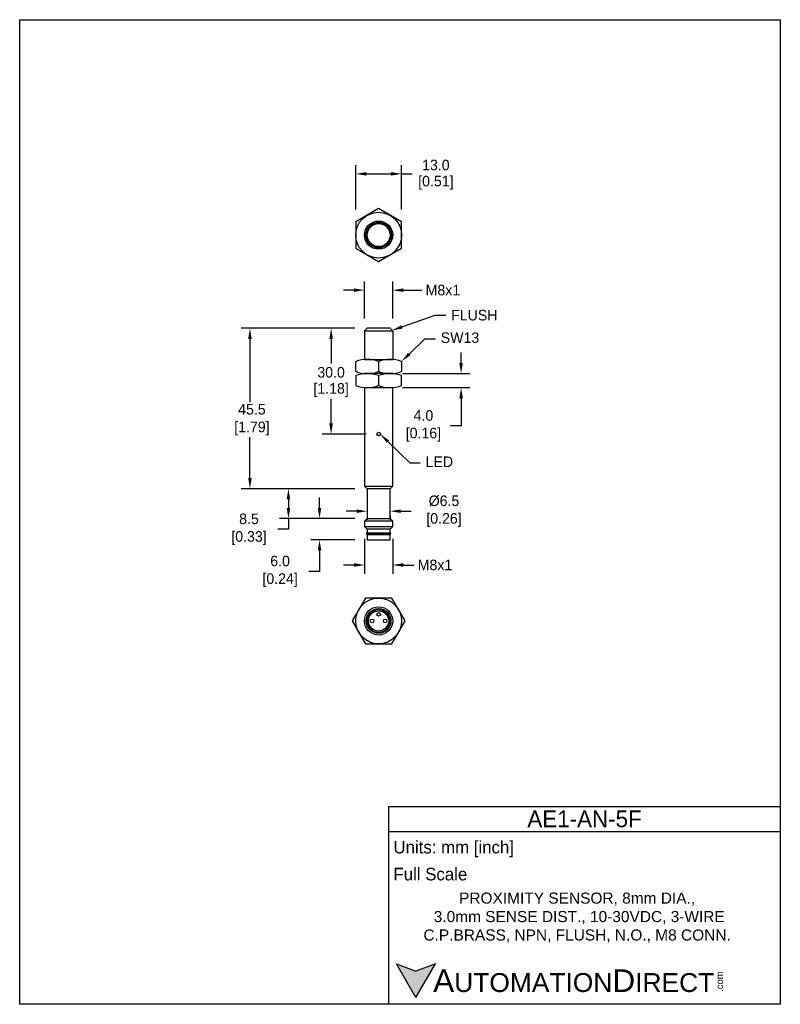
# Model space of a CAD drawing. Header units: inches. Extents: x 0 to 216, y 0 to 279.
import ezdxf
from ezdxf import colors
from ezdxf.entities.mleader import LeaderData, LeaderLine
from ezdxf.math import Vec2, Vec3

# ---------------------------------------------------------------- set-up
doc = ezdxf.new("R2010")
doc.units = ezdxf.units.IN
doc.header["$LTSCALE"] = 10
doc.header["$MEASUREMENT"] = 0
doc.layers.add('DIM', color=140, linetype='Continuous')
doc.layers.add('Text', color=140, linetype='Continuous')
doc.styles.add('\\M+2ABAC\\M+2A6A11', font='txt')
doc.dimstyles.get("Standard").update_dxf_attribs({"dimtxt": 3, "dimasz": 3, "dimexe": 2.5, "dimexo": 3.5, "dimgap": 1, "dimtad": 0, "dimtih": 1, "dimtoh": 1, "dimdec": 1, "dimzin": 0, "dimdsep": 46, "dimtxsty": 'Standard', "dimcen": 0, "dimadec": 0, "dimazin": 0, "dimtfac": 1, "dimtdec": 1, "dimtofl": 0, "dimtmove": 0, "dimatfit": 3, "dimfxl": 0, "dimtolj": 1, "dimtzin": 0, "dimarcsym": 0})

# ---------------------------------------------------------------- blocks, each defined once
blk = doc.blocks.new('*D0')
at = {"layer": 'Defpoints', "color": 0}
for p in [(108.38, 235.65), (95.38, 222.03), (108.38, 222.03)]:
    blk.add_point(p, dxfattribs=at)
at = {"layer": 'DIM', "color": 0, "lineweight": -2}
for p, q in [((95.38, 225.53), (95.38, 238.15)), ((108.38, 225.53), (108.38, 238.15)), ((98.38, 235.65), (105.38, 235.65)), ((108.38, 235.65), (111.38, 235.65))]:
    blk.add_line(p, q, dxfattribs=at)
at = {"layer": 'DIM', "color": 0}
for points in [[(98.38, 236.15), (98.38, 235.15), (95.38, 235.65)], [(105.38, 236.15), (105.38, 235.15), (108.38, 235.65)]]:
    blk.add_solid(points, dxfattribs=at)
at = {"layer": 'DIM', "color": 0, "char_height": 3, "attachment_point": 5}
for s, insert in [('\\A1;13.0', (118.13, 238.15)), ('\\A1;[0.51]', (118.13, 233.15))]:
    blk.add_mtext(s, dxfattribs=dict(at, insert=insert))
blk = doc.blocks.new('*D1')
at = {"layer": 'Defpoints', "color": 0}
for p in [(105.88, 202.65), (97.88, 191.07), (105.88, 191.07)]:
    blk.add_point(p, dxfattribs=at)
at = {"layer": 'DIM', "color": 0, "lineweight": -2}
for p, q in [((97.88, 194.57), (97.88, 205.15)), ((105.88, 194.57), (105.88, 205.15)), ((94.88, 202.65), (91.88, 202.65)), ((108.88, 202.65), (114.13, 202.65))]:
    blk.add_line(p, q, dxfattribs=at)
at = {"layer": 'DIM', "color": 0}
for points in [[(94.88, 203.15), (94.88, 202.15), (97.88, 202.65)], [(108.88, 203.15), (108.88, 202.15), (105.88, 202.65)]]:
    blk.add_solid(points, dxfattribs=at)
at = {"layer": 'DIM', "color": 0, "insert": (120.13, 202.65), "char_height": 3, "attachment_point": 5}
blk.add_mtext('\\A1;M8x1', dxfattribs=at)
blk = doc.blocks.new('*D2')
at = {"layer": 'Defpoints', "color": 0}
for p in [(98.63, 191.82), (65.36, 146.32), (98.63, 146.32)]:
    blk.add_point(p, dxfattribs=at)
at = {"layer": 'DIM', "color": 0, "lineweight": -2}
for p, q in [((95.13, 191.82), (62.86, 191.82)), ((65.36, 188.82), (65.36, 170.89)), ((65.36, 149.32), (65.36, 160.89)), ((95.13, 146.32), (62.86, 146.32))]:
    blk.add_line(p, q, dxfattribs=at)
at = {"layer": 'DIM', "color": 0}
for points in [[(64.86, 188.82), (65.86, 188.82), (65.36, 191.82)], [(64.86, 149.32), (65.86, 149.32), (65.36, 146.32)]]:
    blk.add_solid(points, dxfattribs=at)
at = {"layer": 'DIM', "color": 0, "insert": (65.36, 165.89), "char_height": 3, "attachment_point": 5}
blk.add_mtext('\\A1; 45.5\\P [1.79]', dxfattribs=at)
blk = doc.blocks.new('*D3')
at = {"layer": 'Defpoints', "color": 0}
for p in [(98.63, 191.82), (88.39, 161.82), (101.88, 161.82)]:
    blk.add_point(p, dxfattribs=at)
at = {"layer": 'DIM', "color": 0, "lineweight": -2}
for p, q in [((95.13, 191.82), (85.89, 191.82)), ((88.39, 188.82), (88.39, 181.82)), ((88.39, 164.82), (88.39, 171.82)), ((98.38, 161.82), (85.89, 161.82))]:
    blk.add_line(p, q, dxfattribs=at)
at = {"layer": 'DIM', "color": 0}
for points in [[(87.89, 188.82), (88.89, 188.82), (88.39, 191.82)], [(87.89, 164.82), (88.89, 164.82), (88.39, 161.82)]]:
    blk.add_solid(points, dxfattribs=at)
at = {"layer": 'DIM', "color": 0, "char_height": 3, "attachment_point": 5}
for s, insert in [('\\A1;30.0', (88.39, 179.32)), ('\\A1;[1.18]', (88.39, 174.32))]:
    blk.add_mtext(s, dxfattribs=dict(at, insert=insert))
blk = doc.blocks.new('*D4')
at = {"layer": 'Defpoints', "color": 0}
for p in [(98.63, 146.32), (76.28, 137.82), (98.63, 137.82)]:
    blk.add_point(p, dxfattribs=at)
at = {"layer": 'DIM', "color": 0, "lineweight": -2}
for p, q in [((95.13, 146.32), (73.78, 146.32)), ((76.28, 143.32), (76.28, 140.82)), ((95.13, 137.82), (73.78, 137.82)), ((76.28, 137.82), (76.28, 134.81)), ((76.28, 134.81), (73.28, 134.81))]:
    blk.add_line(p, q, dxfattribs=at)
at = {"layer": 'DIM', "color": 0}
for points in [[(75.78, 143.32), (76.78, 143.32), (76.28, 146.32)], [(75.78, 140.82), (76.78, 140.82), (76.28, 137.82)]]:
    blk.add_solid(points, dxfattribs=at)
at = {"layer": 'DIM', "color": 0, "insert": (64.53, 134.81), "char_height": 3, "attachment_point": 5}
blk.add_mtext('\\A1; 8.5\\P [0.33]', dxfattribs=at)
blk = doc.blocks.new('*D5')
at = {"layer": 'Defpoints', "color": 0}
for p in [(98.63, 137.82), (85.11, 131.82), (98.63, 131.82)]:
    blk.add_point(p, dxfattribs=at)
at = {"layer": 'DIM', "color": 0, "lineweight": -2}
for p, q in [((85.11, 140.82), (85.11, 143.82)), ((95.13, 137.82), (82.61, 137.82)), ((95.13, 131.82), (82.61, 131.82)), ((85.11, 128.82), (85.11, 122.85)), ((85.11, 122.85), (82.11, 122.85))]:
    blk.add_line(p, q, dxfattribs=at)
at = {"layer": 'DIM', "color": 0}
for points in [[(84.61, 140.82), (85.61, 140.82), (85.11, 137.82)], [(84.61, 128.82), (85.61, 128.82), (85.11, 131.82)]]:
    blk.add_solid(points, dxfattribs=at)
at = {"layer": 'DIM', "color": 0, "insert": (73.36, 122.85), "char_height": 3, "attachment_point": 5}
blk.add_mtext('\\A1; 6.0\\P [0.24]', dxfattribs=at)
blk = doc.blocks.new('*D6')
at = {"layer": 'Defpoints', "color": 0}
for p in [(97.88, 135.57), (105.88, 135.57), (105.88, 124.66)]:
    blk.add_point(p, dxfattribs=at)
at = {"layer": 'DIM', "color": 0, "lineweight": -2}
for p, q in [((97.88, 132.07), (97.88, 122.16)), ((105.88, 132.07), (105.88, 122.16)), ((94.88, 124.66), (91.88, 124.66)), ((108.88, 124.66), (111.88, 124.66))]:
    blk.add_line(p, q, dxfattribs=at)
at = {"layer": 'DIM', "color": 0}
for points in [[(94.88, 125.16), (94.88, 124.16), (97.88, 124.66)], [(108.88, 125.16), (108.88, 124.16), (105.88, 124.66)]]:
    blk.add_solid(points, dxfattribs=at)
at = {"layer": 'DIM', "color": 0, "insert": (117.88, 124.66), "char_height": 3, "attachment_point": 5}
blk.add_mtext('\\A1;M8x1', dxfattribs=at)
blk = doc.blocks.new('*D7')
at = {"layer": 'Defpoints', "color": 0}
for p in [(105.13, 178.99), (105.13, 174.99), (125.29, 174.99)]:
    blk.add_point(p, dxfattribs=at)
at = {"layer": 'DIM', "color": 0, "lineweight": -2}
for p, q in [((125.29, 181.99), (125.29, 184.99)), ((108.63, 178.99), (127.79, 178.99)), ((108.63, 174.99), (127.79, 174.99)), ((125.29, 171.99), (125.29, 164.15)), ((125.29, 164.15), (122.29, 164.15))]:
    blk.add_line(p, q, dxfattribs=at)
at = {"layer": 'DIM', "color": 0}
for points in [[(124.79, 181.99), (125.79, 181.99), (125.29, 178.99)], [(124.79, 171.99), (125.79, 171.99), (125.29, 174.99)]]:
    blk.add_solid(points, dxfattribs=at)
at = {"layer": 'DIM', "color": 0, "insert": (114.04, 164.15), "char_height": 3, "attachment_point": 5}
blk.add_mtext('\\A1; 4.0\\P [0.16]', dxfattribs=at)
blk = doc.blocks.new('*D8')
at = {"layer": 'Defpoints', "color": 0}
for p in [(98.63, 142.07), (105.13, 142.07), (105.13, 139.93)]:
    blk.add_point(p, dxfattribs=at)
at = {"layer": 'DIM', "color": 0, "lineweight": -2}
for p, q in [((95.63, 139.93), (92.63, 139.93)), ((108.13, 139.93), (111.13, 139.93)), ((98.63, 138.57), (98.63, 137.43)), ((105.13, 138.57), (105.13, 137.43))]:
    blk.add_line(p, q, dxfattribs=at)
at = {"layer": 'DIM', "color": 0}
for points in [[(95.63, 140.43), (95.63, 139.43), (98.63, 139.93)], [(108.13, 140.43), (108.13, 139.43), (105.13, 139.93)]]:
    blk.add_solid(points, dxfattribs=at)
at = {"layer": 'DIM', "color": 0, "insert": (119.88, 139.93), "char_height": 3, "attachment_point": 5}
blk.add_mtext('\\A1; %%C6.5\\P [0.26]', dxfattribs=at)

msp = doc.modelspace()

# ---------------------------------------------------------------- hatches: boundary and pattern name
at = {"layer": 'Text'}
msp.add_hatch(color=256, dxfattribs=at).paths.add_polyline_path([(112.49, 1.9), (118, 11.45), (112.49, 9.44), (106.97, 11.45)])

# ---------------------------------------------------------------- linework, layer by layer
for p, q in [((101.88, 225.78), (95.38, 222.03)), ((108.38, 222.03), (101.88, 225.78)), ((95.38, 222.03), (95.38, 214.52)), ((108.38, 214.52), (108.38, 222.03)), ((95.38, 214.52), (101.88, 210.77)), ((101.88, 210.77), (108.38, 214.52)), ((98.63, 191.82), (97.88, 191.07)), ((97.88, 191.07), (105.88, 191.07)), ((97.88, 191.07), (97.88, 182.99)), ((105.13, 191.82), (98.63, 191.82)), ((105.88, 191.07), (105.13, 191.82)), ((105.88, 191.07), (105.88, 182.99)), ((95.38, 179.57), (95.38, 182.41)), ((97.88, 182.99), (105.88, 182.99)), ((101.88, 182.99), (105.13, 182.99)), ((101.88, 182.41), (101.88, 179.57)), ((108.38, 182.41), (108.38, 179.57)), ((105.88, 179.02), (97.88, 179.02)), ((95.38, 178.41), (95.38, 175.57)), ((101.88, 178.41), (101.88, 175.57)), ((108.38, 175.57), (108.38, 178.41)), ((97.88, 175.02), (97.88, 147.07)), ((97.88, 175.02), (105.88, 175.02)), ((105.88, 147.07), (105.88, 175.02)), ((97.88, 147.07), (98.63, 146.32)), ((97.88, 147.07), (105.88, 147.07)), ((98.63, 146.32), (98.63, 137.82)), ((105.13, 146.32), (98.63, 146.32)), ((105.13, 146.32), (105.88, 147.07)), ((105.13, 137.82), (105.13, 146.32)), ((98.63, 137.82), (97.88, 137.07)), ((97.88, 137.07), (97.88, 135.57)), ((105.88, 137.07), (97.88, 137.07)), ((98.63, 137.82), (105.13, 137.82)), ((105.88, 137.07), (105.13, 137.82)), ((105.88, 135.57), (105.88, 137.07)), ((97.88, 135.57), (98.63, 134.82)), ((97.88, 135.57), (105.88, 135.57)), ((98.63, 134.82), (98.63, 133.82)), ((105.13, 134.82), (98.63, 134.82)), ((105.13, 134.82), (105.88, 135.57)), ((105.13, 133.82), (105.13, 134.82)), ((98.63, 133.82), (98.38, 133.57)), ((98.38, 133.57), (98.63, 133.32)), ((105.38, 133.57), (98.38, 133.57)), ((98.63, 133.82), (105.13, 133.82)), ((98.63, 133.32), (98.63, 131.82)), ((98.63, 133.32), (105.13, 133.32)), ((98.63, 131.82), (105.13, 131.82)), ((105.38, 133.57), (105.13, 133.82)), ((105.13, 133.32), (105.38, 133.57)), ((105.13, 131.82), (105.13, 133.32)), ((98.13, 115.29), (94.38, 108.79)), ((105.64, 115.29), (98.13, 115.29)), ((109.39, 108.79), (105.64, 115.29)), ((94.38, 108.79), (98.13, 102.29)), ((105.64, 102.29), (109.39, 108.79)), ((98.13, 102.29), (105.64, 102.29))]:
    msp.add_line(p, q)
for centre, radius in [((101.88, 218.27), 6.5), ((101.88, 218.27), 4), ((101.88, 218.27), 3.65), ((101.88, 218.27), 3.5), ((101.88, 218.27), 3.25), ((101.88, 161.82), 0.5), ((101.88, 108.79), 6.5), ((101.88, 108.79), 4), ((101.88, 108.79), 3.5), ((101.88, 108.79), 3.25), ((101.88, 108.79), 2.87), ((100.03, 108.79), 0.508), ((101.88, 110.65), 0.508), ((103.74, 108.79), 0.508)]:
    msp.add_circle(centre, radius)
for centre, start, end in [((98.63, 173.6), 69.7438, 110.2562), ((105.13, 173.6), 69.7438, 110.2562), ((98.63, 188.38), 249.7438, 290.2562), ((98.63, 169.6), 69.7438, 110.2562), ((105.13, 188.38), 249.7438, 290.2562), ((105.13, 169.6), 69.7438, 110.2562), ((98.63, 184.38), 249.7438, 290.2562), ((105.13, 184.38), 249.7438, 290.2562)]:
    msp.add_arc(centre, 9.39, start, end)
at = {"layer": 'Defpoints'}
msp.add_lwpolyline([(215.9, 0), (0, 0), (0, 279.4), (215.9, 279.4)], close=True, dxfattribs=at)
at = {"layer": 'Text'}
for p, q in [((104.76, 56.16), (215.9, 56.16)), ((104.76, 0), (104.76, 56.16)), ((215.9, 56.16), (215.9, 0)), ((104.76, 49.02), (215.9, 49.02)), ((112.49, 1.9), (106.97, 11.45)), ((106.97, 11.45), (112.49, 9.44)), ((112.49, 1.9), (118, 11.45)), ((118, 11.45), (112.49, 9.44)), ((215.9, 0), (104.76, 0))]:
    msp.add_line(p, q, dxfattribs=at)

# ---------------------------------------------------------------- texts
at = {"layer": 'Text', "style": '\\M+2ABAC\\M+2A6A11'}
for s, insert, char_height, width, attachment_point in [('{\\fAR MingtiM BIG-5|b0|i0|c136|p49;\\H1.1078x;AE1-A\\fAR MingtiM BIG-5|b0|i0|c0|p49;N\\fAR MingtiM BIG-5|b0|i0|c136|p49;-\\fAR MingtiM BIG-5|b0|i0|c0|p49;5F}', (160.33, 52.59), 4.28409, 111.1422, 5), ('{\\fArial|b0|i0|c0|p34;     \\H1.2x;A\\H0.8333x;UTOMATION\\H1.2x;D\\H0.8333x;IRECT}', (106.97, 6.67), 5.3551, 90.8765, 4)]:
    msp.add_mtext(s, dxfattribs=dict(at, insert=insert, char_height=char_height, width=width, attachment_point=attachment_point))
at = {"layer": 'Text'}
for s, insert, char_height, width, attachment_point in [(' Units: mm [inch]', (104.76, 44.06), 3.5701, 128.238, 4), (' Full Scale', (104.76, 36.92), 3.5701, 127.8897, 4), ('{\\fArial|b0|i0|c0|p34;PROXIMITY SENSOR, 8mm DIA.,\\P 3.0mm SENSE DIST., 10-30VDC, 3-WIRE \\PC.P.BRASS, NPN, FLUSH, N.O., M8 CONN.}', (158.22, 24.61), 3.1393, 98.6905, 5)]:
    msp.add_mtext(s, dxfattribs=dict(at, insert=insert, char_height=char_height, width=width, attachment_point=attachment_point))
at = {"layer": 'Text', "insert": (197.69, 3.53), "char_height": 1.9278, "width": 5.7128, "attachment_point": 1, "rotation": 90, "style": '\\M+2ABAC\\M+2A6A11'}
msp.add_mtext('{\\fArial|b0|i0|c0|p34;.com}', dxfattribs=at)

# ---------------------------------------------------------------- dimensions: what is measured, and where the dimension line sits
at = {"layer": 'DIM'}
dim = msp.add_linear_dim(base=(108.38, 235.65), p1=(95.38, 222.03), p2=(108.38, 222.03), dimstyle='Standard', override={"dimpost": '\\X'}, dxfattribs=at)
dim.commit()
dim.dimension.update_dxf_attribs({"geometry": '*D0', "text_midpoint": (118.13, 235.65)})
for base, p1, p2, text, override, picture, middle in [((105.88, 202.65), (97.88, 191.07), (105.88, 191.07), 'M8x1', {"dimpost": '\\X'}, '*D1', (120.13, 202.65)), ((105.13, 139.93), (98.63, 142.07), (105.13, 142.07), ' <>', {"dimpost": '%%C<>\\X'}, '*D8', (119.88, 139.93))]:
    dim = msp.add_linear_dim(base=base, p1=p1, p2=p2, text=text, dimstyle='Standard', override=override, dxfattribs=at)
    dim.commit()
    dim.dimension.update_dxf_attribs({"geometry": picture, "text_midpoint": middle, "dimtype": 160})
for base, p1, p2, picture, middle in [((65.36, 146.32), (98.63, 191.82), (98.63, 146.32), '*D2', (65.36, 165.89)), ((125.29, 174.99), (105.13, 178.99), (105.13, 174.99), '*D7', (114.04, 164.15)), ((76.28, 137.82), (98.63, 146.32), (98.63, 137.82), '*D4', (64.53, 134.81)), ((85.11, 131.82), (98.63, 137.82), (98.63, 131.82), '*D5', (73.36, 122.85))]:
    dim = msp.add_linear_dim(base=base, p1=p1, p2=p2, angle=90, text=' <>', dimstyle='Standard', override={"dimpost": '\\X'}, dxfattribs=at)
    dim.commit()
    dim.dimension.update_dxf_attribs({"geometry": picture, "text_midpoint": middle, "dimtype": 160})
dim = msp.add_linear_dim(base=(88.39, 161.82), p1=(98.63, 191.82), p2=(101.88, 161.82), angle=90, dimstyle='Standard', override={"dimpost": '\\X'}, dxfattribs=at)
dim.commit()
dim.dimension.update_dxf_attribs({"geometry": '*D3', "text_midpoint": (88.39, 176.82)})
dim = msp.add_linear_dim(base=(105.88, 124.66), p1=(97.88, 135.57), p2=(105.88, 135.57), text='M8x1', dimstyle='Standard', override={"dimpost": '\\X'}, dxfattribs=at)
dim.commit()
dim.dimension.update_dxf_attribs({"geometry": '*D6', "text_midpoint": (117.88, 124.66)})

# ---------------------------------------------------------------- leaders
at = {"layer": 'Text'}
ml = msp.add_multileader_mtext('Standard', dxfattribs=at)
ml.set_content('FLUSH', color=256)
ml.set_leader_properties()
ml.build(insert=Vec2(0, 0))
ml.multileader.update_dxf_attribs({"text_right_attachment_type": 2, "dogleg_length": 3, "arrow_head_size": 3})
ctx = ml.context
ctx.base_point, ctx.char_height, ctx.arrow_head_size, ctx.landing_gap_size, ctx.plane_origin = Vec3(120.96, 195.56), 3, 3, 1.5, Vec3(166.16, 191.32)
ctx.right_attachment = 2
notes = []
notes.append((ctx, [(1, (1, 1, 0), (117.96, 195.56), (1, 0), 3, [(0, [(105.68, 191.23)], 0, [])])]))
ctx.mtext.insert, ctx.mtext.flow_direction = Vec3(122.46, 197.06), 5
ml = msp.add_multileader_mtext('Standard', dxfattribs=at)
ml.set_content('SW13', color=256)
ml.set_leader_properties()
ml.build(insert=Vec2(0, 0))
ml.multileader.update_dxf_attribs({"text_right_attachment_type": 6, "dogleg_length": 3, "arrow_head_size": 3})
ctx = ml.context
ctx.base_point, ctx.char_height, ctx.arrow_head_size, ctx.landing_gap_size, ctx.plane_origin = Vec3(118.01, 188.87), 3, 3, 1.5, Vec3(108.51, 180.32)
ctx.right_attachment = 6
notes.append((ctx, [(0, (1, 1, 0), (115.01, 188.87), (1, 0), 3, [(0, [(108.39, 182.42)], 0, [])])]))
ctx.mtext.insert, ctx.mtext.flow_direction = Vec3(119.51, 190.67), 5
ml = msp.add_multileader_mtext('Standard', dxfattribs=at)
ml.set_content('LED', color=256)
ml.set_leader_properties()
ml.build(insert=Vec2(0, 0))
ml.multileader.update_dxf_attribs({"text_right_attachment_type": 6, "dogleg_length": 3, "arrow_head_size": 3})
ctx = ml.context
ctx.base_point, ctx.char_height, ctx.arrow_head_size, ctx.landing_gap_size, ctx.plane_origin = Vec3(113.72, 153.66), 3, 3, 1.5, Vec3(102.37, 161.78)
ctx.right_attachment = 6
notes.append((ctx, [(0, (1, 1, 0), (110.72, 153.66), (1, 0), 3, [(0, [(102.37, 161.78)], 0, [])])]))
ctx.mtext.insert, ctx.mtext.flow_direction = Vec3(115.22, 155.46), 5
for ctx, leaders in notes:
    for number, flags, end, landing, length, lines in leaders:
        leader = LeaderData()
        leader.index, (leader.has_last_leader_line, leader.has_dogleg_vector, leader.attachment_direction) = number, flags
        leader.last_leader_point, leader.dogleg_vector, leader.dogleg_length = Vec3(end), Vec3(landing), length
        for number, points, colour, breaks in lines:
            line = LeaderLine()
            line.index, line.vertices, line.color, line.breaks = number, Vec3.list(points), colors.encode_raw_color(colour), breaks
            leader.lines.append(line)
        ctx.leaders.append(leader)

doc.saveas('drawing.dxf')
